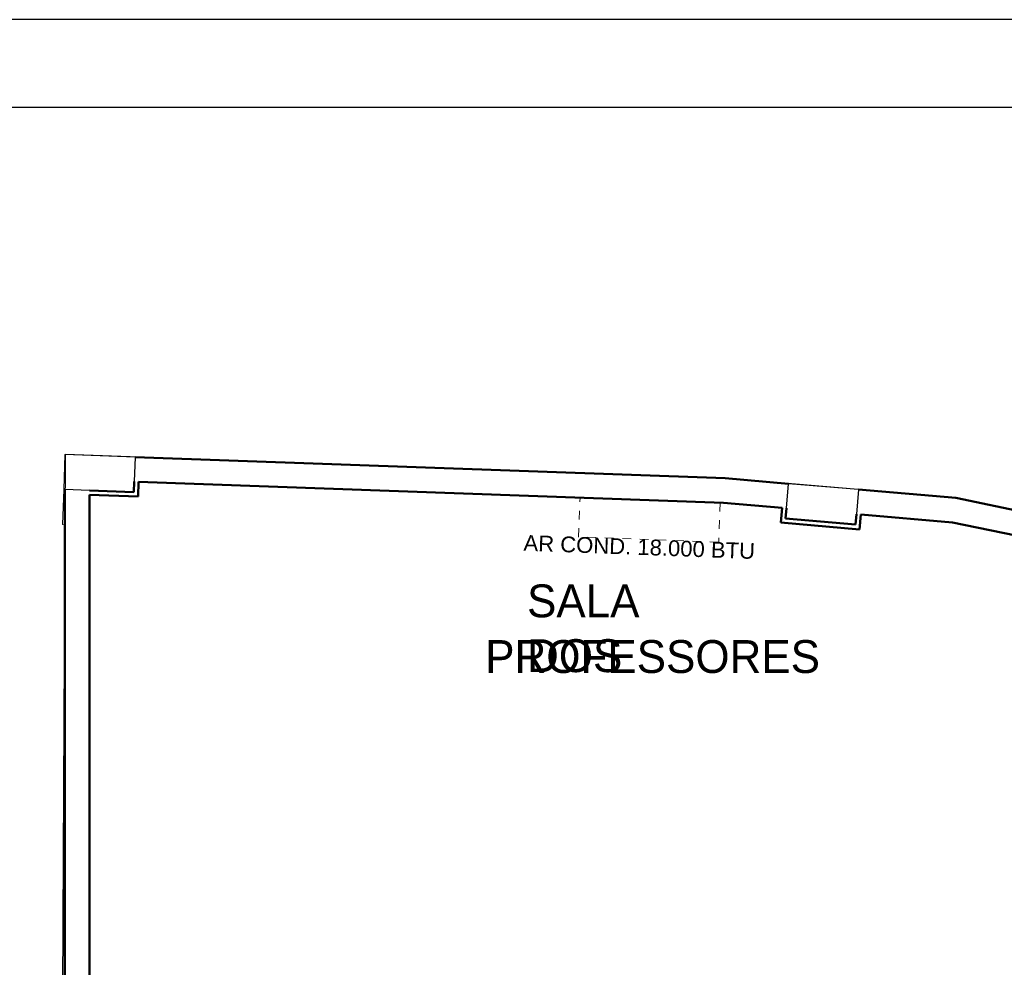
# Model space of a CAD drawing. Header units: millimetres. Extents: x 567 to 934, y -1 to 364.
# Tile 102 of 256: x 597 to 608, y 109 to 119. Entities that reach past the tile are written whole.
import ezdxf

# ---------------------------------------------------------------- set-up
doc = ezdxf.new("R2010")
doc.units = ezdxf.units.MM
doc.header["$MEASUREMENT"] = 0
doc.linetypes.add('Tracejado 2_5m', pattern=[0.004, 0.0025, -0.0015])
doc.layers.get('0').update_dxf_attribs({"lineweight": 18})
for name, color, linetype, lineweight in [('A-ANNO-NOTE', 7, 'Continuous', 13), ('A-AREA-IDEN', 7, 'Continuous', 9), ('A-WALL', 7, 'Continuous', 25), ('C-PROP-LINE', 7, 'Continuous', 25), ('Q-SPCQ', 7, 'Continuous', 13), ('S-COLS', 7, 'Continuous', 13)]:
    doc.layers.add(name, color=color, linetype=linetype, lineweight=lineweight)
doc.layers.add('FOLHA_PADRÃO', color=7, linetype='Continuous')
doc.styles.add('Arial_3', font='arial.ttf', dxfattribs={"height": 0.25})
doc.styles.add('Humnst777 BlkCn BT_1', font='txt', dxfattribs={"height": 0.1875})

# ---------------------------------------------------------------- blocks, each defined once
blk = doc.blocks.new('A1EST. 1500')
at = {"layer": 'FOLHA_PADRÃO', "color": 1, "linetype": 'Continuous'}
blk.add_line((150.008, 59.4), (0, 59.4), dxfattribs=at)
at = {"layer": 'FOLHA_PADRÃO', "color": 6, "linetype": 'Continuous'}
blk.add_lwpolyline([(149, 58.4), (149, 1), (1, 1), (1, 58.4), (149, 58.4)], dxfattribs=at)

msp = doc.modelspace()

# ---------------------------------------------------------------- linework, layer by layer
at = {"layer": 'A-WALL', "color": 8}
for p, q in [((597.919, 114.437), (597.909, 114.157)), ((605.346, 113.854), (605.37, 114.133)), ((597.399, 114.056), (597.119, 114.066)), ((606.167, 114.065), (606.143, 113.786))]:
    msp.add_line(p, q, dxfattribs=at)
at = {"layer": 'A-WALL', "color": 8, "lineweight": 50}
for p, q in [((604.646, 114.195), (597.919, 114.437)), ((605.37, 114.133), (604.646, 114.195)), ((597.909, 114.157), (597.904, 114.037)), ((597.952, 113.986), (597.958, 114.156)), ((597.958, 114.156), (604.629, 113.916)), ((597.119, 114.066), (597.119, 103.692)), ((597.904, 114.037), (597.399, 114.056)), ((597.399, 107.174), (597.399, 114.006)), ((597.399, 114.006), (597.952, 113.986)), ((607.279, 113.97), (606.167, 114.065)), ((632.079, 108.822), (607.279, 113.97)), ((604.629, 113.916), (605.297, 113.858)), ((605.297, 113.858), (605.282, 113.689)), ((605.336, 113.735), (605.346, 113.854)), ((606.143, 113.786), (606.133, 113.666)), ((606.179, 113.612), (606.193, 113.782)), ((606.193, 113.782), (607.239, 113.692)), ((605.282, 113.689), (606.179, 113.612)), ((606.133, 113.666), (605.336, 113.735)), ((607.239, 113.692), (610.279, 113.061))]:
    msp.add_line(p, q, dxfattribs=at)
at = {"layer": 'C-PROP-LINE', "color": 8}
for p, q in [((597.12, 114.466), (597.071, 103.691)), ((604.646, 114.195), (597.12, 114.466)), ((607.279, 113.97), (604.646, 114.195)), ((671.484, 100.643), (607.279, 113.97))]:
    msp.add_line(p, q, dxfattribs=at)
at = {"layer": 'Q-SPCQ', "color": 8, "linetype": 'Tracejado 2_5m'}
for p, q in [((602.975, 113.525), (602.992, 113.975)), ((604.591, 113.917), (604.574, 113.467)), ((604.574, 113.467), (602.975, 113.525))]:
    msp.add_line(p, q, dxfattribs=at)
at = {"layer": 'S-COLS', "color": 8}
for p, q in [((597.119, 114.466), (597.105, 114.066)), ((597.919, 114.437), (597.119, 114.466)), ((597.909, 114.157), (597.919, 114.437)), ((597.904, 114.037), (597.909, 114.157)), ((605.37, 114.133), (605.346, 113.854)), ((606.167, 114.065), (605.37, 114.133)), ((597.09, 113.667), (597.105, 114.066)), ((597.105, 114.066), (597.119, 114.066)), ((597.119, 114.066), (597.399, 114.056)), ((597.399, 114.056), (597.904, 114.037)), ((606.143, 113.786), (606.167, 114.065)), ((605.346, 113.854), (605.336, 113.735)), ((606.133, 113.666), (606.143, 113.786)), ((597.119, 113.665), (597.09, 113.667)), ((605.336, 113.735), (606.133, 113.666))]:
    msp.add_line(p, q, dxfattribs=at)

# ---------------------------------------------------------------- block references
msp.add_blockref('A1EST. 1500', (567.449, 60.026))

# ---------------------------------------------------------------- texts
at = {"layer": 'A-ANNO-NOTE', "color": 8, "style": 'Arial_3'}
msp.add_text('AR COND. 18.000 BTU', height=0.18, rotation=357.9392, dxfattribs=at).set_placement((602.345, 113.369))
at = {"layer": 'A-AREA-IDEN', "color": 8, "style": 'Humnst777 BlkCn BT_1'}
for s, p in [('SALA', (602.388, 112.609)), ('PROFESSORES', (601.911, 111.974)), ('DOS', (602.388, 111.984))]:
    msp.add_text(s, height=0.375, dxfattribs=at).set_placement(p)

doc.saveas('drawing.dxf')
